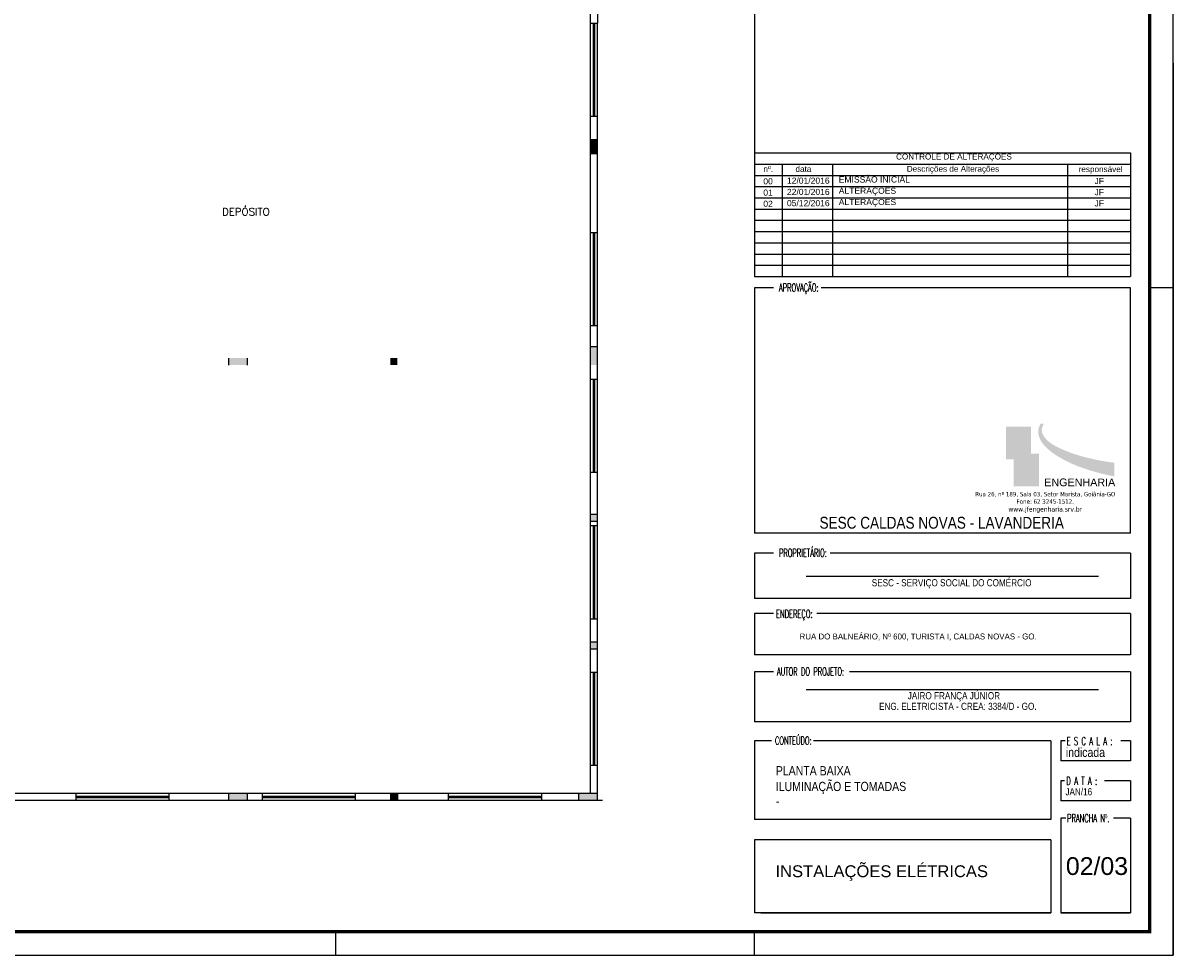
# Model space of a CAD drawing. Extents: x -118.2 to -44.5, y -40.2 to 1.8.
# Tile 54 of 56: x -69.2 to -44.5, y -40.2 to -20.2. Entities that reach past the tile are written whole.
import ezdxf
from ezdxf.enums import TextEntityAlignment as Align

# ---------------------------------------------------------------- set-up
doc = ezdxf.new("R2010")
doc.units = 0
doc.header["$MEASUREMENT"] = 0
doc.layers.add('01', color=7, linetype='Continuous', lineweight=20)
for name, color, linetype in [('CARIMBO', 8, 'Continuous'), ('PAREDES', 8, 'Continuous'), ('PRANCHA', 8, 'Continuous'), ('XX-FOLHA', 8, 'Continuous')]:
    doc.layers.add(name, color=color, linetype=linetype)
doc.styles.add('50-30', font='romans.shx', dxfattribs={"height": 0.16})
doc.styles.add('ARIAL', font='arial.ttf')
doc.styles.add('ARIAL NARROW', font='ARIALN.TTF', dxfattribs={"width": 0.7})
doc.styles.add('AVANTG MD', font='txt')
doc.styles.add('ROMANS', font='romans')
doc.styles.add('sansserif', font='sanss___.ttf')
doc.styles.add('TAHOMA', font='tahoma.ttf')

# ---------------------------------------------------------------- blocks, each defined once
blk = doc.blocks.new('1-50 A0 FGR')
at = {"layer": 'CARIMBO'}
h = blk.add_hatch(color=252, dxfattribs=at)
h.paths.add_polyline_path([(3689.082, 28.805), (3689.082, 28.103), (3689.249, 28.103), (3689.249, 28.224), (3689.61, 28.224), (3689.623, 28.224), (3689.623, 28.805)])
edge = h.paths.add_edge_path(flags=16)
edge.add_spline(control_points=[(3689.153, 28.303), (3689.18, 28.29), (3689.222, 28.274), (3689.276, 28.261), (3689.364, 28.304), (3689.398, 28.383), (3689.397, 28.492), (3689.402, 28.651), (3689.399, 28.725)], knot_values=[0.400702, 0.400702, 0.400702, 0.400702, 0.87075, 1.98827, 3.128187, 4.348011, 5.428169, 9.131651, 9.131651, 9.131651, 9.131651], degree=3, periodic=0)
edge.add_line((3689.399, 28.725), (3689.439, 28.725))
edge.add_spline(control_points=[(3689.439, 28.725), (3689.442, 28.649), (3689.437, 28.49), (3689.443, 28.381), (3689.41, 28.302), (3689.315, 28.228), (3689.233, 28.237), (3689.176, 28.254), (3689.131, 28.283)], knot_values=[0.400702, 0.400702, 0.400702, 0.400702, 4.104184, 5.184342, 6.404166, 7.544083, 8.661604, 9.131651, 9.131651, 9.131651, 9.131651], degree=3, periodic=0)
edge.add_line((3689.131, 28.283), (3689.153, 28.303))
h = blk.add_hatch(color=40, dxfattribs=at)
edge = h.paths.add_edge_path()
edge.add_spline(control_points=[(3689.399, 28.725), (3689.402, 28.651), (3689.397, 28.492), (3689.398, 28.383), (3689.364, 28.304), (3689.276, 28.261), (3689.222, 28.274), (3689.18, 28.29), (3689.153, 28.303)], knot_values=[0.400702, 0.400702, 0.400702, 0.400702, 4.104184, 5.184342, 6.404166, 7.544083, 8.661604, 9.131651, 9.131651, 9.131651, 9.131651], degree=3, periodic=0)
edge.add_line((3689.153, 28.303), (3689.131, 28.283))
edge.add_spline(control_points=[(3689.131, 28.283), (3689.176, 28.254), (3689.233, 28.237), (3689.315, 28.228), (3689.41, 28.302), (3689.443, 28.381), (3689.437, 28.49), (3689.442, 28.649), (3689.439, 28.725)], knot_values=[0.400702, 0.400702, 0.400702, 0.400702, 0.87075, 1.98827, 3.128187, 4.348011, 5.428169, 9.131651, 9.131651, 9.131651, 9.131651], degree=3, periodic=0)
edge.add_line((3689.439, 28.725), (3689.399, 28.725))
h = blk.add_hatch(color=251, dxfattribs=at)
edge = h.paths.add_edge_path()
edge.add_spline(control_points=[(3689.83, 28.869), (3689.753, 28.747), (3689.796, 28.514), (3689.986, 28.308), (3690.188, 28.159), (3690.509, 27.994), (3690.878, 27.858), (3691.193, 27.773), (3691.409, 27.736)], knot_values=[0.000717, 0.000717, 0.000717, 0.000717, 1.732448, 4.519062, 9.146683, 14.141697, 19.075043, 26.764517, 26.764517, 26.764517, 26.764517], degree=3, periodic=0)
edge.add_line((3691.409, 27.736), (3691.409, 28.029))
edge.add_spline(control_points=[(3691.409, 28.029), (3691.211, 28.05), (3690.92, 28.107), (3690.516, 28.218), (3690.2, 28.349), (3689.948, 28.496), (3689.824, 28.707), (3689.868, 28.808), (3689.895, 28.869)], knot_values=[0.001442, 0.001442, 0.001442, 0.001442, 7.690709, 12.624056, 17.61907, 22.246691, 25.033305, 26.764311, 26.764311, 26.764311, 26.764311], degree=3, periodic=0)
edge.add_line((3689.895, 28.869), (3689.83, 28.869))
h = blk.add_hatch(color=253, dxfattribs=at)
h.paths.add_polyline_path([(3689.79, 28.224), (3689.61, 28.224), (3689.249, 28.224), (3689.249, 27.522), (3689.79, 27.522)])
h.paths.add_polyline_path([(3689.659, 28.039), (3689.648, 28.017), (3689.417, 28.012), (3689.419, 27.859), (3689.635, 27.859), (3689.619, 27.835), (3689.419, 27.831), (3689.417, 27.609), (3689.379, 27.611), (3689.38, 27.822), (3689.326, 27.82), (3689.326, 27.857), (3689.38, 27.857), (3689.379, 28.004), (3689.346, 28.002), (3689.346, 28.041)], flags=16)
blk.add_hatch(color=40, dxfattribs=at).paths.add_polyline_path([(3689.38, 27.857), (3689.326, 27.857), (3689.326, 27.82), (3689.38, 27.822), (3689.379, 27.611), (3689.417, 27.609), (3689.419, 27.831), (3689.619, 27.835), (3689.635, 27.859), (3689.419, 27.859), (3689.417, 28.012), (3689.648, 28.017), (3689.659, 28.039), (3689.346, 28.041), (3689.346, 28.002), (3689.379, 28.004)])
for p, q in [((3683.678, 34.685), (3691.76, 34.685)), ((3683.678, 34.685), (3683.678, 32.027)), ((3691.76, 34.685), (3691.76, 32.027)), ((3683.678, 34.444), (3691.76, 34.444)), ((3684.273, 34.444), (3684.273, 32.027)), ((3685.364, 32.027), (3685.364, 34.444)), ((3690.412, 32.027), (3690.412, 34.444)), ((3683.678, 34.202), (3691.76, 34.202)), ((3683.678, 33.96), (3691.76, 33.96)), ((3683.678, 33.96), (3691.76, 33.96)), ((3683.678, 33.719), (3691.76, 33.719)), ((3683.678, 33.477), (3691.76, 33.477)), ((3683.678, 33.236), (3691.76, 33.236)), ((3683.678, 32.994), (3691.76, 32.994)), ((3683.678, 32.752), (3691.76, 32.752)), ((3683.678, 32.511), (3691.76, 32.511)), ((3683.678, 32.269), (3691.76, 32.269)), ((3683.678, 32.027), (3691.76, 32.027)), ((3683.678, 31.786), (3683.678, 26.514)), ((3684.092, 31.786), (3683.678, 31.786)), ((3691.76, 31.786), (3685.113, 31.786)), ((3691.76, 26.514), (3691.76, 31.786)), ((3691.76, 26.514), (3683.678, 26.514)), ((3684.092, 26.085), (3683.678, 26.085)), ((3683.678, 26.085), (3683.678, 25.11)), ((3691.76, 26.085), (3685.305, 26.085)), ((3691.76, 26.085), (3691.76, 25.11)), ((3691.068, 25.58), (3684.791, 25.58)), ((3691.76, 25.11), (3683.678, 25.11)), ((3683.678, 24.785), (3683.678, 23.896)), ((3684.086, 24.785), (3683.678, 24.785)), ((3691.76, 24.785), (3685.023, 24.785)), ((3691.76, 24.785), (3691.76, 23.896)), ((3691.76, 23.896), (3683.678, 23.896)), ((3683.678, 23.536), (3683.678, 22.463)), ((3684.092, 23.536), (3683.678, 23.536)), ((3691.76, 23.536), (3685.725, 23.536)), ((3691.76, 23.536), (3691.76, 22.463)), ((3691.068, 23.145), (3684.791, 23.145)), ((3691.76, 22.463), (3683.678, 22.463)), ((3683.678, 22.051), (3683.678, 20.364)), ((3684.047, 22.051), (3683.678, 22.051)), ((3690.043, 22.051), (3684.946, 22.051)), ((3690.043, 22.051), (3690.043, 20.364)), ((3690.258, 22.051), (3690.258, 21.622)), ((3690.351, 22.051), (3690.258, 22.051)), ((3691.76, 22.051), (3691.546, 22.051)), ((3691.76, 22.051), (3691.76, 21.622)), ((3691.76, 21.622), (3690.258, 21.622)), ((3690.258, 21.192), (3690.258, 20.763)), ((3690.342, 21.192), (3690.258, 21.192)), ((3691.76, 21.192), (3691.198, 21.192)), ((3691.76, 21.192), (3691.76, 20.763)), ((3691.76, 20.763), (3690.258, 20.763)), ((3690.043, 20.364), (3683.678, 20.364)), ((3690.043, 20.364), (3685.367, 20.364)), ((3690.258, 20.392), (3690.258, 18.358)), ((3690.365, 20.392), (3690.258, 20.392)), ((3691.76, 20.392), (3691.392, 20.392)), ((3691.76, 20.392), (3691.76, 18.358)), ((3691.76, 20.392), (3691.76, 18.358)), ((3683.678, 19.926), (3683.678, 18.358)), ((3690.043, 19.926), (3683.678, 19.926)), ((3690.043, 19.926), (3690.043, 18.358)), ((3690.043, 18.358), (3683.678, 18.358)), ((3683.819, 18.358), (3690.043, 18.358)), ((3690.258, 18.358), (3691.76, 18.358)), ((3691.76, 18.358), (3690.258, 18.358))]:
    blk.add_line(p, q, dxfattribs=at)
at = {"layer": 'PRANCHA'}
for p, q in [((3692.67, 17.449), (3692.67, 59.449)), ((3692.67, 31.786), (3692.17, 31.786)), ((3674.687, 17.449), (3674.687, 17.949)), ((3683.678, 17.449), (3683.678, 17.949)), ((3683.678, 17.449), (3683.678, 17.949)), ((3632.52, 17.449), (3692.67, 17.449))]:
    blk.add_line(p, q, dxfattribs=at)
at = {"layer": 'PRANCHA', "const_width": 0.075}
blk.add_lwpolyline([(3633.77, 58.949), (3633.77, 17.949), (3692.17, 17.949), (3692.17, 58.949), (3633.77, 58.949)], dxfattribs=at)
at = {"layer": 'XX-FOLHA'}
blk.add_line((3692.67, 36.614), (3692.67, 17.449), dxfattribs=at)
at = {"color": 7, "insert": (3689.904, 27.688), "char_height": 0.1651, "width": 0.17766, "attachment_point": 1, "style": 'ARIAL'}
blk.add_mtext('ENGENHARIA', dxfattribs=at)
at = {"layer": '01', "color": 8, "style": 'ARIAL NARROW'}
blk.add_text('JAN/16', height=0.1527, dxfattribs=at).set_placement((3690.359, 20.881))
at = {"layer": 'CARIMBO', "style": 'ROMANS', "width": 0.55}
for s, height, p in [('APROVAÇÃO:', 0.1718, (3684.207, 31.704)), ('PROPRIETÁRIO:', 0.17181, (3684.207, 26.004)), ('ENDEREÇO:', 0.1718, (3684.145, 24.692)), ('AUTOR DO PROJETO:', 0.17181, (3684.162, 23.453)), ('CONTEÚDO:', 0.1718, (3684.121, 21.969)), ('E S C A L A :', 0.17181, (3690.384, 21.96)), ('D A T A :', 0.1718, (3690.38, 21.103)), ('PRANCHA Nº.', 0.17181, (3690.396, 20.304))]:
    blk.add_text(s, height=height, dxfattribs=at).set_placement(p)
at = {"layer": 'CARIMBO', "color": 4, "style": 'ARIAL NARROW'}
blk.add_text('SESC CALDAS NOVAS - LAVANDERIA', height=0.25453, dxfattribs=at).set_placement((3687.702, 26.61), align=Align.CENTER)
at = {"layer": 'CARIMBO', "color": 4}
for s, height, style, p in [('SESC - SERVIÇO SOCIAL DO COMÉRCIO', 0.15272, 'ARIAL NARROW', (3686.2, 25.372)), ('RUA DO BALNEÁRIO, Nº 600, TURISTA I, CALDAS NOVAS - GO. ', 0.12726, 'AVANTG MD', (3684.649, 24.23)), ('JAIRO FRANÇA JÚNIOR', 0.15272, 'ARIAL NARROW', (3686.973, 22.945)), ('ENG. ELETRICISTA - CREA: 3384/D - GO.', 0.15272, 'ARIAL NARROW', (3686.357, 22.716))]:
    blk.add_text(s, height=height, dxfattribs=dict(at, style=style)).set_placement(p)
at = {"layer": 'CARIMBO', "style": 'ARIAL NARROW'}
blk.add_text('indicada', height=0.1973, dxfattribs=at).set_placement((3690.368, 21.705))
at = {"layer": 'CARIMBO', "color": 1}
for s, insert, char_height, width, attachment_point, style in [('{\\fSwis721 BT|b0|i0|c0|p34;CONTROLE DE ALTERAÇÕES}', (3686.721, 34.668), 0.12526, 3.66415, 1, 'sansserif'), ('{\\fSwis721 BT|b0|i0|c0|p34;nº.}', (3683.873, 34.402), 0.12526, 3.66415, 1, 'sansserif'), ('{\\fSwis721 BT|b0|i0|c0|p34;data}', (3684.561, 34.401), 0.12526, 3.66415, 1, 'sansserif'), ('{\\fSwis721 BT|b0|i0|c0|p34;Descrições de Alterações}', (3686.952, 34.405), 0.12526, 3.66415, 1, 'sansserif'), ('{\\fSwis721 BT|b0|i0|c0|p34;responsável}', (3690.643, 34.398), 0.12526, 3.66415, 1, 'sansserif'), ('Rua 26, nº 189, Sala 03, Setor Marista, Goiânia-GO \\PFone: 62 3245-1512.\\P{\\H1.094x;www.jfengenharia.srv.br}', (3689.926, 27.4), 0.09545, 3.54458, 2, 'TAHOMA')]:
    blk.add_mtext(s, dxfattribs=dict(at, insert=insert, char_height=char_height, width=width, attachment_point=attachment_point, style=style))
blk = doc.blocks.new('ENTORNO')
at = {"layer": 'PAREDES'}
for points in [[(132.809, -18.559), (132.659, -18.559), (132.659, -18.859), (132.809, -18.859)], [(132.809, -23.009), (132.659, -23.009), (132.659, -23.409), (132.809, -23.409)], [(125.284, -23.409), (125.284, -23.259), (124.884, -23.259), (124.884, -23.409)], [(128.509, -23.259), (128.359, -23.259), (128.359, -23.409), (128.509, -23.409)], [(125.284, -32.609), (124.884, -32.609), (124.884, -32.759), (125.284, -32.759)], [(128.509, -32.609), (128.359, -32.609), (128.359, -32.759), (128.509, -32.759)], [(132.809, -32.609), (132.409, -32.609), (132.409, -32.759), (132.809, -32.759)]]:
    blk.add_hatch(color=256, dxfattribs=at).paths.add_polyline_path(points)
h = blk.add_hatch(color=256, dxfattribs=at)
h.paths.add_polyline_path([(132.809, -29.359), (132.659, -29.359), (132.659, -29.509), (132.809, -29.509)])
h.paths.add_polyline_path([(132.809, -26.609), (132.659, -26.609), (132.659, -26.759), (132.809, -26.759)])
for p, q in [((132.809, -4.409), (132.809, -16.059)), ((132.659, -16.059), (132.659, -6.359)), ((132.659, -18.059), (132.659, -16.059)), ((132.659, -16.059), (132.809, -16.059)), ((132.719, -18.059), (132.719, -16.059)), ((132.749, -18.059), (132.749, -16.059)), ((132.809, -18.059), (132.809, -16.059)), ((132.659, -20.559), (132.659, -18.059)), ((132.659, -18.059), (132.809, -18.059)), ((132.809, -20.559), (132.809, -18.059)), ((132.659, -18.559), (132.809, -18.559)), ((132.659, -18.859), (132.809, -18.859)), ((132.659, -22.559), (132.659, -20.559)), ((132.659, -20.559), (132.809, -20.559)), ((132.719, -22.559), (132.719, -20.559)), ((132.749, -22.559), (132.749, -20.559)), ((132.809, -22.559), (132.809, -20.559)), ((132.659, -23.709), (132.659, -22.559)), ((132.659, -22.559), (132.809, -22.559)), ((132.809, -23.709), (132.809, -22.559)), ((132.659, -23.009), (132.809, -23.009)), ((124.884, -23.259), (124.884, -23.407)), ((125.284, -23.259), (125.284, -23.407)), ((132.659, -25.709), (132.659, -23.709)), ((132.659, -23.709), (132.809, -23.709)), ((132.719, -25.709), (132.719, -23.709)), ((132.749, -25.709), (132.749, -23.709)), ((132.809, -25.709), (132.809, -23.709)), ((132.659, -26.859), (132.659, -25.709)), ((132.659, -25.709), (132.809, -25.709)), ((132.809, -26.859), (132.809, -25.709)), ((132.659, -26.609), (132.809, -26.609)), ((132.659, -26.759), (132.809, -26.759)), ((132.659, -28.859), (132.659, -26.859)), ((132.659, -26.859), (132.809, -26.859)), ((132.719, -28.859), (132.719, -26.859)), ((132.749, -28.859), (132.749, -26.859)), ((132.809, -28.859), (132.809, -26.859)), ((132.659, -30.009), (132.659, -28.859)), ((132.659, -28.859), (132.809, -28.859)), ((132.809, -30.009), (132.809, -28.859)), ((132.659, -29.359), (132.809, -29.359)), ((132.659, -29.509), (132.809, -29.509)), ((132.659, -32.009), (132.659, -30.009)), ((132.659, -30.009), (132.809, -30.009)), ((132.719, -32.009), (132.719, -30.009)), ((132.749, -32.009), (132.749, -30.009)), ((132.809, -32.009), (132.809, -30.009)), ((132.659, -32.609), (132.659, -32.009)), ((132.659, -32.009), (132.809, -32.009)), ((132.809, -32.759), (132.809, -32.009)), ((117.709, -32.609), (121.609, -32.609)), ((117.709, -32.759), (132.911, -32.759)), ((117.709, -32.759), (121.609, -32.759)), ((121.609, -32.609), (123.609, -32.609)), ((121.609, -32.759), (121.609, -32.609)), ((121.609, -32.669), (123.609, -32.669)), ((121.609, -32.699), (123.609, -32.699)), ((121.609, -32.759), (123.609, -32.759)), ((123.609, -32.609), (125.609, -32.609)), ((123.609, -32.759), (123.609, -32.609)), ((123.609, -32.759), (125.609, -32.759)), ((124.884, -32.609), (124.884, -32.759)), ((125.284, -32.609), (125.284, -32.759)), ((125.609, -32.609), (127.609, -32.609)), ((125.609, -32.759), (125.609, -32.609)), ((125.609, -32.669), (127.609, -32.669)), ((125.609, -32.699), (127.609, -32.699)), ((125.609, -32.759), (127.609, -32.759)), ((127.609, -32.609), (129.609, -32.609)), ((127.609, -32.759), (127.609, -32.609)), ((127.609, -32.759), (129.609, -32.759)), ((128.359, -32.609), (128.359, -32.759)), ((128.509, -32.609), (128.509, -32.759)), ((129.609, -32.609), (131.609, -32.609)), ((129.609, -32.759), (129.609, -32.609)), ((129.609, -32.669), (131.609, -32.669)), ((129.609, -32.699), (131.609, -32.699)), ((129.609, -32.759), (131.609, -32.759)), ((131.609, -32.609), (132.809, -32.609)), ((131.609, -32.759), (131.609, -32.609)), ((132.409, -32.759), (132.409, -32.609))]:
    blk.add_line(p, q, dxfattribs=at)
at = {"layer": 'PAREDES', "style": '50-30'}
blk.add_text('DEPÓSITO', height=0.16, dxfattribs=at).set_placement((124.744, -20.194))

msp = doc.modelspace()

# ---------------------------------------------------------------- linework, layer by layer
at = {"layer": 'PAREDES'}
msp.add_line((-53.469, 1.297), (-53.469, -22.967), dxfattribs=at)

# ---------------------------------------------------------------- block references
msp.add_blockref('1-50 A0 FGR', (-3737.147, -57.652))
msp.add_blockref('ENTORNO', (-189.644, -4.118), dxfattribs=at)

# ---------------------------------------------------------------- texts
at = {"layer": 'CARIMBO', "color": 150, "style": 'ARIAL NARROW'}
for s, height, p in [('PLANTA BAIXA', 0.19726, (-53.008, -36.342)), ('ILUMINAÇÃO E TOMADAS', 0.19726, (-53.008, -36.68)), ('-', 0.197, (-53.008, -36.995))]:
    msp.add_text(s, height=height, dxfattribs=at).set_placement(p)
at = {"layer": 'CARIMBO', "color": 5, "style": 'ARIAL'}
for s, height, p in [('INSTALAÇÕES ELÉTRICAS', 0.25453, (-53.015, -38.53)), ('02/03', 0.3818, (-46.778, -38.483))]:
    msp.add_text(s, height=height, dxfattribs=at).set_placement(p)
at = {"layer": 'CARIMBO', "color": 1, "width": 3.83897, "attachment_point": 1, "style": 'sansserif'}
for s, insert, char_height in [('EMISSÃO INICIAL', (-51.656, -23.473), 0.13124), ('00', (-53.276, -23.512), 0.1312), ('12/01/2016', (-52.769, -23.498), 0.1312), ('ALTERAÇÕES', (-51.656, -23.715), 0.1312), ('JF', (-46.163, -23.504), 0.1312), ('01', (-53.276, -23.754), 0.1312), ('22/01/2016', (-52.769, -23.74), 0.1312), ('ALTERAÇÕES', (-51.656, -23.957), 0.1312), ('JF', (-46.163, -23.746), 0.1312), ('02', (-53.276, -23.995), 0.1312), ('05/12/2016', (-52.769, -23.981), 0.1312), ('JF', (-46.163, -23.987), 0.1312)]:
    msp.add_mtext(s, dxfattribs=dict(at, insert=insert, char_height=char_height))

doc.saveas('drawing.dxf')
